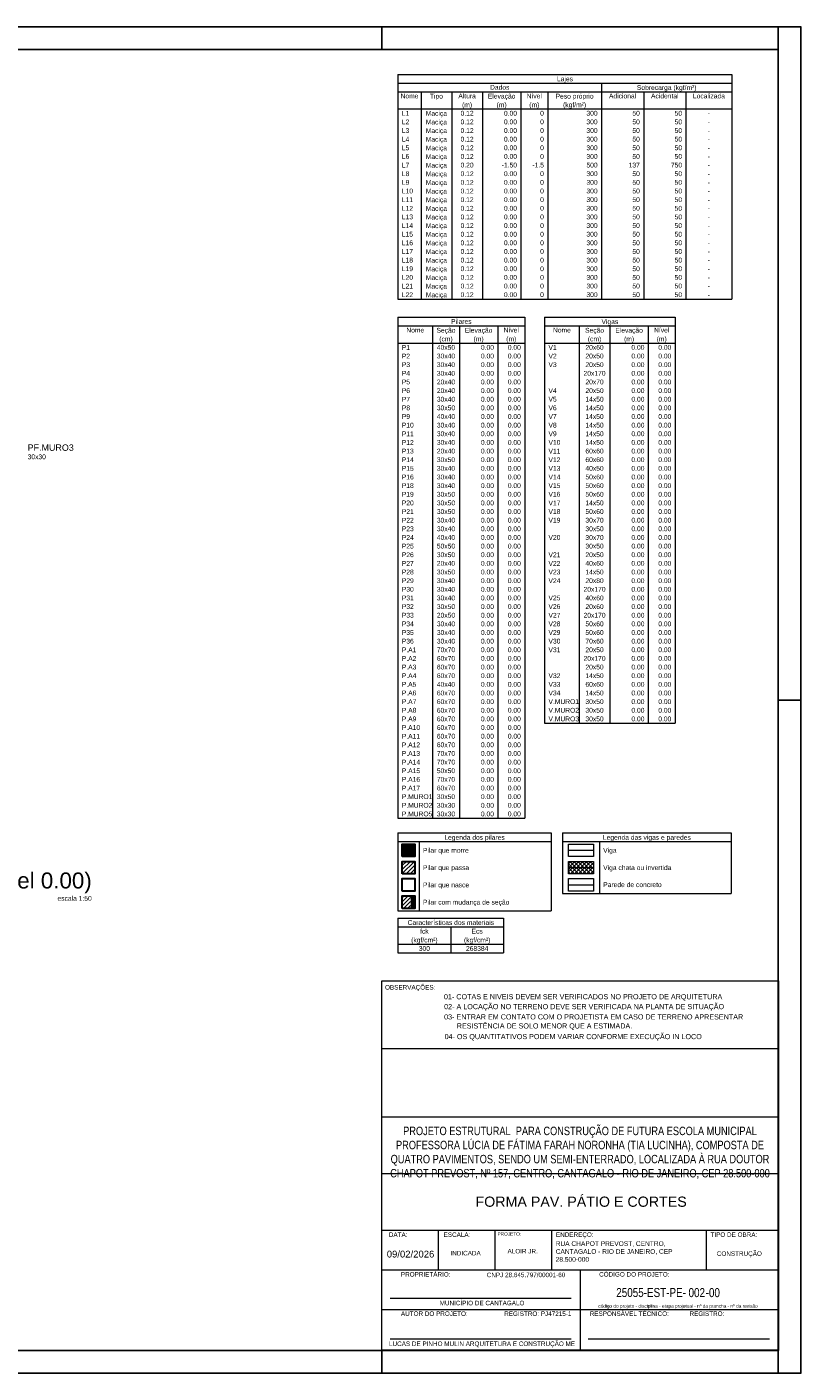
# Model space of a CAD drawing. Header units: millimetres. Extents: x 10 to 1250, y -62 to 528.
# Tile 95 of 193: x 126 to 160, y 69 to 128. Entities that reach past the tile are written whole.
import ezdxf

# ---------------------------------------------------------------- set-up
doc = ezdxf.new("R2010")
doc.units = ezdxf.units.MM
doc.header["$LTSCALE"] = 0.05
for name, color, linetype, lineweight in [('FO-Eixos', 5, 'Continuous', 5), ('FO-Hachura pilar que morre', 106, 'Continuous', 5), ('FO-Hachura pilar que passa', 19, 'Continuous', 5), ('FO-Hachura viga chata ou invertida', 33, 'Continuous', 5), ('FO-Pilares', 4, 'Continuous', 30), ('FO-Textos das vigas', 7, 'Continuous', 5), ('FO-Textos dos pilares', 7, 'Continuous', 5), ('FO-Títulos', 7, 'Continuous', 5), ('FO-Vigas', 7, 'Continuous', 5), ('G-ANNO-TEXT', 231, 'Continuous', 9), ('G-ANNO-TTLB', 6, 'Continuous', 30), ('LC-Textos', 3, 'Continuous', 20)]:
    doc.layers.add(name, color=color, linetype=linetype, lineweight=lineweight)
doc.layers.add('FOLHA_PADRÃO', color=7, linetype='Continuous')
doc.layers.add('G-ANNO-NPLT', color=1, linetype='Continuous')
doc.styles.add('Arial', font='arial.ttf')
doc.styles.add('Arial_1', font='arial.ttf', dxfattribs={"height": 0.238125})
doc.styles.add('Arial_2', font='arial.ttf', dxfattribs={"height": 0.25})
doc.styles.add('Arial_3', font='arial.ttf', dxfattribs={"height": 0.1})
doc.styles.add('Arial_4', font='arial.ttf', dxfattribs={"width": 0.78, "height": 0.0002})
doc.styles.add('Arial_5', font='arial.ttf', dxfattribs={"height": 0.000175})
pattern_1 = [(45, (32.14255, 154.64383), (-0.08838835, 0.08838835), [])]

# ---------------------------------------------------------------- blocks, each defined once
blk = doc.blocks.new('A$Cdb4c231e')
at = {"layer": 'G-ANNO-TTLB'}
for p, q in [((17.5, 16.538), (17.5, 0.236)), ((17.5, 0.236), (0, 0.236))]:
    blk.add_line(p, q, dxfattribs=at)
at = {"layer": 'LC-Textos'}
for p, q in [((0, 0.236), (0, 16.538)), ((0, 16.538), (17.5, 16.538)), ((17.5, 13.538), (0, 13.538)), ((17.5, 13.538), (0, 13.538)), ((17.5, 10.534), (0, 10.534)), ((0, 0.236), (0, 8.874)), ((17.5, 8.034), (0, 8.034)), ((17.5, 5.534), (0, 5.534)), ((2.5, 3.784), (2.5, 5.534)), ((5, 3.784), (5, 5.534)), ((7.5, 3.784), (7.5, 5.534)), ((14.321, 5.534), (14.321, 3.784)), ((17.5, 3.784), (0, 3.784)), ((8.75, 3.784), (8.75, 0.236)), ((8.365, 2.534), (0.365, 2.534)), ((17.5, 2.034), (0, 2.034)), ((8.365, 0.736), (0.365, 0.736)), ((17.115, 0.736), (9.115, 0.736))]:
    blk.add_line(p, q, dxfattribs=at)
at = {"layer": 'G-ANNO-NPLT', "lineweight": 30, "attachment_point": 1}
for s, insert, char_height, width, style in [('\\pxqc;{\\H1.33333x;PROJETO ESTRUTURAL  PARA CONSTRUÇÃO DE FUTURA ESCOLA MUNICIPAL PROFESSORA LÚCIA DE FÁTIMA FARAH NORONHA (TIA LUCINHA), COMPOSTA DE QUATRO PAVIMENTOS, SENDO UM SEMI-ENTERRADO, LOCALIZADA À RUA DOUTOR CHAPOT PREVOST, Nº 157, CENTRO, CANTAGALO - RIO DE JANEIRO, CEP 28.500-000}', (0, 10.109), 0.279846, 17.5, 'Arial_4'), ('{\\H0.83333x;RUA CHAPOT PREVOST, CENTRO,\\PCANTAGALO - RIO DE JANEIRO, CEP\\P28.500-000}', (7.676, 5.053), 0.25, 6.64551, 'Arial_1'), ('09/02/2026', (0.221, 4.636), 0.3, 2.59747, 'Arial_2'), ('INDICADA', (3.032, 4.629), 0.2, 1.05823, 'Arial'), ('ALOIR JR.', (5.551, 4.716), 0.2, 2.49746, 'Arial'), ('CONSTRUÇÃO', (14.79, 4.609), 0.2, 1.36287, 'Arial'), ('25055-EST-PE-', (10.35, 2.991), 0.4, 4.11266, 'Arial_4'), ('-00', (14.296, 2.987), 0.4, 0.94519, 'Arial_4'), ('\\pxqc;MUNICÍPIO DE CANTAGALO', (0, 2.428), 0.2, 8.85342, 'Arial'), ('\\pxqc;LUCAS DE PINHO MULIN ARQUITETURA E CONSTRUÇÃO ME', (0, 0.63), 0.2, 8.85342, 'Arial')]:
    blk.add_mtext(s, dxfattribs=dict(at, insert=insert, char_height=char_height, width=width, style=style))
at = {"layer": 'G-ANNO-TEXT', "color": 7, "attachment_point": 1}
for s, insert, char_height, width, style in [('OBSERVAÇÕES:', (0.145, 16.358), 0.2, 2.74979, 'Arial'), ('DATA:', (0.313, 5.445), 0.2, 1.01814, 'Arial'), ('ESCALA:', (2.731, 5.445), 0.2, 1.46709, 'Arial'), ('PROJETO:', (5.106, 5.451), 0.15, 1.27468, 'Arial_5'), ('ENDEREÇO:', (7.688, 5.445), 0.2, 2.05232, 'Arial'), ('TIPO DE OBRA:', (14.509, 5.445), 0.2, 2.54937, 'Arial'), ('PROPRIETÁRIO:', (0.845, 3.694), 0.2, 2.70169, 'Arial'), ('CNPJ 28.645.797/00001-60', (4.635, 3.668), 0.2, 3.72505, 'Arial'), ('CÓDIGO DO PROJETO:', (9.595, 3.694), 0.2, 3.81603, 'Arial'), ('AUTOR DO PROJETO:       ', (0.845, 1.958), 0.2, 7.90456, 'Arial'), ('REGISTRO: PJ47215-1       ', (5.406, 1.958), 0.2, 7.90456, 'Arial'), ('RESPONSÁVEL TÉCNICO:      ', (9.179, 1.958), 0.2, 9.26657, 'Arial'), ('código do projeto - disciplina - etapa projetual - nº da prancha - nº da revisão    ', (9.556, 2.268), 0.1483, 7.26198, 'Arial'), ('REGISTRO:    ', (13.583, 1.958), 0.2, 9.26657, 'Arial')]:
    blk.add_mtext(s, dxfattribs=dict(at, insert=insert, char_height=char_height, width=width, style=style))
blk = doc.blocks.new('A1EST. 1500')
at = {"layer": 'FOLHA_PADRÃO', "color": 1, "linetype": 'Continuous'}
for p, q in [((150.008, 59.4), (0, 59.4)), ((131.5, 59.4), (131.5, 58.4)), ((149, 59.4), (149, 58.4)), ((150, 59.4), (150, 0)), ((149, 29.7), (150, 29.7)), ((131.5, 0), (131.5, 1)), ((131.5, 0), (131.5, 1)), ((149, 0), (149, 1)), ((0, 0), (150.008, 0))]:
    blk.add_line(p, q, dxfattribs=at)
at = {"layer": 'FOLHA_PADRÃO', "color": 6, "linetype": 'Continuous'}
blk.add_lwpolyline([(149, 58.4), (149, 1), (1, 1), (1, 58.4), (149, 58.4)], dxfattribs=at)

msp = doc.modelspace()

# ---------------------------------------------------------------- hatches: boundary and pattern name
at = {"layer": 'FO-Hachura pilar que morre', "linetype": 'Continuous'}
for points in [[(142.7245, 91.3246), (142.7245, 91.8753), (143.2751, 91.8753), (143.2751, 91.3246), (142.7245, 91.3246)], [(143.0907, 89.0371), (143.0907, 89.5878), (143.2751, 89.5878), (143.2751, 89.0371), (143.0907, 89.0371)]]:
    msp.add_hatch(color=256, dxfattribs=at).paths.add_polyline_path(points)
at = {"layer": 'FO-Hachura pilar que passa', "linetype": 'Continuous'}
h = msp.add_hatch(dxfattribs=at)
h.set_pattern_fill('ANSI31', color=256, style=0)
h.set_pattern_definition(pattern_1)
h.paths.add_polyline_path([(142.7245, 90.5621), (142.7245, 91.1128), (143.2751, 91.1128), (143.2751, 90.5621), (142.7245, 90.5621)])
h = msp.add_hatch(dxfattribs=at)
h.set_pattern_fill('ANSI31', color=256, style=0)
h.set_pattern_definition(pattern_1)
h.paths.add_polyline_path([(142.7245, 89.0371), (142.7245, 89.5878), (143.0907, 89.5878), (143.0907, 89.0371), (142.7245, 89.0371)])
at = {"layer": 'FO-Hachura viga chata ou invertida', "linetype": 'Continuous'}
h = msp.add_hatch(dxfattribs=at)
h.set_pattern_fill('ANSI37', color=256, style=0)
h.set_pattern_definition([(45, (32.14255, 154.64383), (-0.08838835, 0.08838835), []), (135, (32.14255, 154.64383), (-0.08838835, -0.08838835), [])])
h.paths.add_polyline_path([(150.055, 90.5621), (150.055, 91.1128), (151.1564, 91.1128), (151.1564, 90.5621), (150.055, 90.5621)])

# ---------------------------------------------------------------- linework, layer by layer
at = {"layer": 'FO-Eixos'}
for p, q in [((150.055, 91.5999), (151.1564, 91.5999)), ((150.055, 90.8374), (151.1564, 90.8374)), ((150.055, 90.075), (151.1564, 90.075))]:
    msp.add_line(p, q, dxfattribs=at)
at = {"layer": 'FO-Pilares'}
for points in [[(142.7245, 91.3246), (142.7245, 91.8753), (143.2751, 91.8753), (143.2751, 91.3246), (142.7245, 91.3246)], [(142.7245, 90.5621), (142.7245, 91.1128), (143.2751, 91.1128), (143.2751, 90.5621), (142.7245, 90.5621)], [(142.7245, 89.7996), (142.7245, 90.3503), (143.2751, 90.3503), (143.2751, 89.7996), (142.7245, 89.7996)], [(142.7245, 89.0371), (142.7245, 89.5878), (143.2751, 89.5878), (143.2751, 89.0371), (142.7245, 89.0371)]]:
    msp.add_lwpolyline(points, close=True, dxfattribs=at)
at = {"layer": 'FO-Textos das vigas'}
for p, q in [((142.5338, 125.8361), (157.2751, 125.8361)), ((142.5338, 125.8361), (142.5338, 125.4549)), ((142.5338, 125.4549), (157.2751, 125.4549)), ((142.5338, 125.4549), (157.2751, 125.4549)), ((142.5338, 125.4549), (142.5338, 115.9239)), ((151.5142, 125.4549), (151.5142, 125.0737)), ((157.2751, 125.8361), (157.2751, 125.4549)), ((157.2751, 125.4549), (157.2751, 115.9239)), ((142.5338, 125.0737), (157.2751, 125.0737)), ((143.5505, 125.0737), (143.5505, 115.9239)), ((144.906, 125.0737), (144.906, 115.9239)), ((146.2615, 125.0737), (146.2615, 115.9239)), ((147.9559, 125.0737), (147.9559, 115.9239)), ((149.142, 125.0737), (149.142, 115.9239)), ((151.5142, 125.0737), (151.5142, 115.9239)), ((153.378, 125.0737), (153.378, 115.9239)), ((155.2418, 125.0737), (155.2418, 115.9239)), ((142.5338, 124.3112), (157.2751, 124.3112)), ((142.5338, 115.9239), (157.2751, 115.9239)), ((149.0065, 115.1232), (154.7675, 115.1232)), ((149.0065, 115.1232), (149.0065, 97.205)), ((149.0065, 114.742), (154.7675, 114.742)), ((150.5315, 114.742), (150.5315, 97.205)), ((151.887, 114.742), (151.887, 97.205)), ((153.5814, 114.742), (153.5814, 97.205)), ((154.7675, 115.1232), (154.7675, 97.205)), ((149.0065, 113.9795), (154.7675, 113.9795)), ((149.0065, 97.205), (154.7675, 97.205)), ((142.5338, 92.3657), (149.2903, 92.3657)), ((142.5338, 92.3657), (142.5338, 88.9345)), ((149.2903, 92.3657), (149.2903, 88.9345)), ((149.7903, 92.3657), (157.2456, 92.3657)), ((149.7903, 92.3657), (149.7903, 89.697)), ((157.2456, 92.3657), (157.2456, 89.697)), ((142.5338, 91.9844), (149.2903, 91.9844)), ((143.4658, 91.9844), (143.4658, 88.9345)), ((149.7903, 91.9844), (157.2456, 91.9844)), ((151.4211, 91.9844), (151.4211, 89.697)), ((149.7903, 89.697), (157.2456, 89.697)), ((142.5338, 88.9345), (149.2903, 88.9345)), ((142.5338, 88.5996), (147.1934, 88.5996)), ((142.5338, 88.5996), (142.5338, 88.2184)), ((147.1934, 88.5996), (147.1934, 88.2184)), ((142.5338, 88.2184), (147.1934, 88.2184)), ((142.5338, 88.2184), (142.5338, 87.0746)), ((144.8636, 88.2184), (144.8636, 87.0746)), ((147.1934, 88.2184), (147.1934, 87.0746)), ((142.5338, 87.4559), (147.1934, 87.4559)), ((142.5338, 87.0746), (147.1934, 87.0746))]:
    msp.add_line(p, q, dxfattribs=at)
at = {"layer": 'FO-Textos dos pilares'}
for p, q in [((142.5338, 115.1232), (148.1254, 115.1232)), ((142.5338, 115.1232), (142.5338, 93.0113)), ((142.5338, 114.742), (148.1254, 114.742)), ((144.0588, 114.742), (144.0588, 93.0113)), ((145.2449, 114.742), (145.2449, 93.0113)), ((146.9393, 114.742), (146.9393, 93.0113)), ((148.1254, 115.1232), (148.1254, 93.0113)), ((142.5338, 113.9795), (148.1254, 113.9795)), ((142.5338, 93.0113), (148.1254, 93.0113))]:
    msp.add_line(p, q, dxfattribs=at)
at = {"layer": 'FO-Vigas'}
for points in [[(150.055, 91.3246), (150.055, 91.8753), (151.1564, 91.8753), (151.1564, 91.3246), (150.055, 91.3246)], [(150.055, 90.5621), (150.055, 91.1128), (151.1564, 91.1128), (151.1564, 90.5621), (150.055, 90.5621)], [(150.055, 89.7996), (150.055, 90.3503), (151.1564, 90.3503), (151.1564, 89.7996), (150.055, 89.7996)]]:
    msp.add_lwpolyline(points, close=True, dxfattribs=at)

# ---------------------------------------------------------------- block references
for name, p in [('A1EST. 1500', (10.3174, 68.5322)), ('A$Cdb4c231e', (141.8174, 69.2959))]:
    msp.add_blockref(name, p)

# ---------------------------------------------------------------- texts
at = {"layer": 'FO-Textos das vigas', "linetype": 'Continuous', "char_height": 0.2118, "line_spacing_factor": 0.798, "style": 'Arial'}
for s, insert, attachment_point in [('Dados', (147.024, 125.1584), 8), ('Lajes', (149.9045, 125.4702), 8), ('Sobrecarga (kgf/m²)', (154.3945, 125.0882), 8), ('Nome', (143.0422, 124.7771), 8), ('Tipo', (144.2285, 124.7072), 8), ('Altura', (145.5838, 124.7771), 8), ('Elevação', (147.1085, 124.7072), 8), ('Nível', (148.549, 124.7771), 8), ('Peso próprio', (150.3285, 124.7072), 8), ('Adicional', (152.4461, 124.7771), 8), ('Acidental', (154.3099, 124.7771), 8), ('Localizada', (156.2585, 124.7771), 8), ('L1', (142.7033, 124.0147), 7), ('Maciça', (144.2285, 123.9452), 8), ('0.12', (145.5838, 124.0147), 8), ('(m)', (145.5835, 124.3262), 8), ('(m)', (147.1085, 124.3262), 8), ('0.00', (147.7865, 124.0147), 9), ('(m)', (148.5485, 124.3262), 8), ('0', (148.9726, 124.0147), 9), ('(kgf/m²)', (150.3285, 124.3262), 8), ('300', (151.3447, 124.0147), 9), ('50', (153.2086, 124.0147), 9), ('50', (155.0724, 124.0147), 9), ('-', (156.2585, 124.0147), 8), ('L2', (142.7033, 123.6334), 7), ('Maciça', (144.2285, 123.5632), 8), ('0.12', (145.5838, 123.6334), 8), ('0.00', (147.7865, 123.6334), 9), ('0', (148.9726, 123.6334), 9), ('300', (151.3447, 123.6334), 9), ('50', (153.2086, 123.6334), 9), ('50', (155.0724, 123.6334), 9), ('-', (156.2585, 123.6334), 8), ('L3', (142.7033, 123.2522), 7), ('L4', (142.7033, 122.8709), 7), ('Maciça', (144.2285, 123.1822), 8), ('Maciça', (144.2285, 122.8012), 8), ('0.12', (145.5838, 123.2522), 8), ('0.12', (145.5838, 122.8709), 8), ('0.00', (147.7865, 123.2522), 9), ('0.00', (147.7865, 122.8709), 9), ('0', (148.9726, 123.2522), 9), ('0', (148.9726, 122.8709), 9), ('300', (151.3447, 123.2522), 9), ('300', (151.3447, 122.8709), 9), ('50', (153.2086, 123.2522), 9), ('50', (153.2086, 122.8709), 9), ('50', (155.0724, 123.2522), 9), ('50', (155.0724, 122.8709), 9), ('-', (156.2585, 123.2522), 8), ('-', (156.2585, 122.8709), 8), ('L5', (142.7033, 122.4897), 7), ('L6', (142.7033, 122.1085), 7), ('Maciça', (144.2285, 122.4202), 8), ('0.12', (145.5838, 122.4897), 8), ('0.12', (145.5838, 122.1085), 8), ('0.00', (147.7865, 122.4897), 9), ('0.00', (147.7865, 122.1085), 9), ('0', (148.9726, 122.4897), 9), ('0', (148.9726, 122.1085), 9), ('300', (151.3447, 122.4897), 9), ('300', (151.3447, 122.1085), 9), ('50', (153.2086, 122.4897), 9), ('50', (153.2086, 122.1085), 9), ('50', (155.0724, 122.4897), 9), ('50', (155.0724, 122.1085), 9), ('-', (156.2585, 122.4897), 8), ('L7', (142.7033, 121.7272), 7), ('Maciça', (144.2285, 122.0382), 8), ('Maciça', (144.2285, 121.6572), 8), ('0.20', (145.5838, 121.7272), 8), ('-1.50', (147.7865, 121.7272), 9), ('-1.5', (148.9726, 121.7272), 9), ('500', (151.3447, 121.7272), 9), ('137', (153.2086, 121.7272), 9), ('750', (155.0724, 121.7272), 9), ('-', (156.2585, 122.1085), 8), ('-', (156.2585, 121.7272), 8), ('L8', (142.7033, 121.346), 7), ('L9', (142.7033, 120.9647), 7), ('Maciça', (144.2285, 121.2762), 8), ('Maciça', (144.2285, 120.8952), 8), ('0.12', (145.5838, 121.346), 8), ('0.12', (145.5838, 120.9647), 8), ('0.00', (147.7865, 121.346), 9), ('0.00', (147.7865, 120.9647), 9), ('0', (148.9726, 121.346), 9), ('0', (148.9726, 120.9647), 9), ('300', (151.3447, 121.346), 9), ('300', (151.3447, 120.9647), 9), ('50', (153.2086, 121.346), 9), ('50', (153.2086, 120.9647), 9), ('50', (155.0724, 121.346), 9), ('50', (155.0724, 120.9647), 9), ('-', (156.2585, 121.346), 8), ('L10', (142.7033, 120.5835), 7), ('Maciça', (144.2285, 120.5132), 8), ('0.12', (145.5838, 120.5835), 8), ('0.00', (147.7865, 120.5835), 9), ('0', (148.9726, 120.5835), 9), ('300', (151.3447, 120.5835), 9), ('50', (153.2086, 120.5835), 9), ('50', (155.0724, 120.5835), 9), ('-', (156.2585, 120.9647), 8), ('-', (156.2585, 120.5835), 8), ('L11', (142.7033, 120.2023), 7), ('L12', (142.7033, 119.821), 7), ('Maciça', (144.2285, 120.1322), 8), ('Maciça', (144.2285, 119.7512), 8), ('0.12', (145.5838, 120.2023), 8), ('0.12', (145.5838, 119.821), 8), ('0.00', (147.7865, 120.2023), 9), ('0.00', (147.7865, 119.821), 9), ('0', (148.9726, 120.2023), 9), ('0', (148.9726, 119.821), 9), ('300', (151.3447, 120.2023), 9), ('300', (151.3447, 119.821), 9), ('50', (153.2086, 120.2023), 9), ('50', (153.2086, 119.821), 9), ('50', (155.0724, 120.2023), 9), ('50', (155.0724, 119.821), 9), ('-', (156.2585, 120.2023), 8), ('L13', (142.7033, 119.4398), 7), ('Maciça', (144.2285, 119.3702), 8), ('0.12', (145.5838, 119.4398), 8), ('0.00', (147.7865, 119.4398), 9), ('0', (148.9726, 119.4398), 9), ('300', (151.3447, 119.4398), 9), ('50', (153.2086, 119.4398), 9), ('50', (155.0724, 119.4398), 9), ('-', (156.2585, 119.821), 8), ('-', (156.2585, 119.4398), 8), ('L14', (142.7033, 119.0585), 7), ('L15', (142.7033, 118.6773), 7), ('Maciça', (144.2285, 118.9882), 8), ('Maciça', (144.2285, 118.6072), 8), ('0.12', (145.5838, 119.0585), 8), ('0.12', (145.5838, 118.6773), 8), ('0.00', (147.7865, 119.0585), 9), ('0.00', (147.7865, 118.6773), 9), ('0', (148.9726, 119.0585), 9), ('0', (148.9726, 118.6773), 9), ('300', (151.3447, 119.0585), 9), ('300', (151.3447, 118.6773), 9), ('50', (153.2086, 119.0585), 9), ('50', (153.2086, 118.6773), 9), ('50', (155.0724, 119.0585), 9), ('50', (155.0724, 118.6773), 9), ('-', (156.2585, 119.0585), 8), ('-', (156.2585, 118.6773), 8), ('L16', (142.7033, 118.2961), 7), ('Maciça', (144.2285, 118.2262), 8), ('0.12', (145.5838, 118.2961), 8), ('0.00', (147.7865, 118.2961), 9), ('0', (148.9726, 118.2961), 9), ('300', (151.3447, 118.2961), 9), ('50', (153.2086, 118.2961), 9), ('50', (155.0724, 118.2961), 9), ('-', (156.2585, 118.2961), 8), ('L17', (142.7033, 117.9148), 7), ('L18', (142.7033, 117.5336), 7), ('Maciça', (144.2285, 117.8452), 8), ('Maciça', (144.2285, 117.4632), 8), ('0.12', (145.5838, 117.9148), 8), ('0.12', (145.5838, 117.5336), 8), ('0.00', (147.7865, 117.9148), 9), ('0.00', (147.7865, 117.5336), 9), ('0', (148.9726, 117.9148), 9), ('0', (148.9726, 117.5336), 9), ('300', (151.3447, 117.9148), 9), ('300', (151.3447, 117.5336), 9), ('50', (153.2086, 117.9148), 9), ('50', (153.2086, 117.5336), 9), ('50', (155.0724, 117.9148), 9), ('50', (155.0724, 117.5336), 9), ('-', (156.2585, 117.9148), 8), ('-', (156.2585, 117.5336), 8), ('L19', (142.7033, 117.1523), 7), ('L20', (142.7033, 116.7711), 7), ('Maciça', (144.2285, 117.0822), 8), ('0.12', (145.5838, 117.1523), 8), ('0.12', (145.5838, 116.7711), 8), ('0.00', (147.7865, 117.1523), 9), ('0.00', (147.7865, 116.7711), 9), ('0', (148.9726, 117.1523), 9), ('0', (148.9726, 116.7711), 9), ('300', (151.3447, 117.1523), 9), ('300', (151.3447, 116.7711), 9), ('50', (153.2086, 117.1523), 9), ('50', (153.2086, 116.7711), 9), ('50', (155.0724, 117.1523), 9), ('50', (155.0724, 116.7711), 9), ('-', (156.2585, 117.1523), 8), ('L21', (142.7033, 116.3899), 7), ('Maciça', (144.2285, 116.7012), 8), ('Maciça', (144.2285, 116.3202), 8), ('0.12', (145.5838, 116.3899), 8), ('0.00', (147.7865, 116.3899), 9), ('0', (148.9726, 116.3899), 9), ('300', (151.3447, 116.3899), 9), ('50', (153.2086, 116.3899), 9), ('50', (155.0724, 116.3899), 9), ('-', (156.2585, 116.7711), 8), ('-', (156.2585, 116.3899), 8), ('L22', (142.7033, 116.0086), 7), ('Maciça', (144.2285, 115.9392), 8), ('0.12', (145.5838, 116.0086), 8), ('0.00', (147.7865, 116.0086), 9), ('0', (148.9726, 116.0086), 9), ('300', (151.3447, 116.0086), 9), ('50', (153.2086, 116.0086), 9), ('50', (155.0724, 116.0086), 9), ('-', (156.2585, 116.0086), 8), ('Nome', (149.769, 114.4455), 8), ('Seção', (151.2093, 114.376), 8), ('Vigas', (151.8873, 114.757), 8), ('Elevação', (152.7343, 114.376), 8), ('Nível', (154.1745, 114.4455), 8), ('(cm)', (151.2093, 113.994), 8), ('(m)', (152.7343, 113.994), 8), ('(m)', (154.1743, 113.994), 8), ('V1', (149.176, 113.683), 7), ('V2', (149.176, 113.3018), 7), ('20x60', (151.2093, 113.683), 8), ('20x50', (151.2093, 113.3018), 8), ('0.00', (153.412, 113.683), 9), ('0.00', (153.412, 113.3018), 9), ('0.00', (154.5981, 113.683), 9), ('0.00', (154.5981, 113.3018), 9), ('V3', (149.176, 112.9205), 7), ('20x50', (151.2093, 112.9205), 8), ('0.00', (153.412, 112.9205), 9), ('0.00', (154.5981, 112.9205), 9), ('20x170', (151.2093, 112.5393), 8), ('20x70', (151.2093, 112.158), 8), ('0.00', (153.412, 112.5393), 9), ('0.00', (153.412, 112.158), 9), ('0.00', (154.5981, 112.5393), 9), ('0.00', (154.5981, 112.158), 9), ('V4', (149.176, 111.7768), 7), ('V5', (149.176, 111.3956), 7), ('20x50', (151.2093, 111.7768), 8), ('14x50', (151.2093, 111.3956), 8), ('0.00', (153.412, 111.7768), 9), ('0.00', (153.412, 111.3956), 9), ('0.00', (154.5981, 111.7768), 9), ('0.00', (154.5981, 111.3956), 9), ('V6', (149.176, 111.0143), 7), ('14x50', (151.2093, 111.0143), 8), ('0.00', (153.412, 111.0143), 9), ('0.00', (154.5981, 111.0143), 9), ('V7', (149.176, 110.6331), 7), ('V8', (149.176, 110.2518), 7), ('14x50', (151.2093, 110.6331), 8), ('14x50', (151.2093, 110.2518), 8), ('0.00', (153.412, 110.6331), 9), ('0.00', (153.412, 110.2518), 9), ('0.00', (154.5981, 110.6331), 9), ('0.00', (154.5981, 110.2518), 9), ('V9', (149.176, 109.8706), 7), ('14x50', (151.2093, 109.8706), 8), ('0.00', (153.412, 109.8706), 9), ('0.00', (154.5981, 109.8706), 9), ('V10', (149.176, 109.4894), 7), ('V11', (149.176, 109.1081), 7), ('60x60', (151.2093, 109.1081), 8), ('14x50', (151.2093, 109.4894), 8), ('0.00', (153.412, 109.4894), 9), ('0.00', (153.412, 109.1081), 9), ('0.00', (154.5981, 109.4894), 9), ('0.00', (154.5981, 109.1081), 9), ('V12', (149.176, 108.7269), 7), ('60x60', (151.2093, 108.7269), 8), ('0.00', (153.412, 108.7269), 9), ('0.00', (154.5981, 108.7269), 9), ('V13', (149.176, 108.3456), 7), ('V14', (149.176, 107.9644), 7), ('40x50', (151.2093, 108.3456), 8), ('50x60', (151.2093, 107.9644), 8), ('0.00', (153.412, 108.3456), 9), ('0.00', (153.412, 107.9644), 9), ('0.00', (154.5981, 108.3456), 9), ('0.00', (154.5981, 107.9644), 9), ('V15', (149.176, 107.5832), 7), ('50x60', (151.2093, 107.5832), 8), ('0.00', (153.412, 107.5832), 9), ('0.00', (154.5981, 107.5832), 9), ('V16', (149.176, 107.2019), 7), ('V17', (149.176, 106.8207), 7), ('50x60', (151.2093, 107.2019), 8), ('14x50', (151.2093, 106.8207), 8), ('0.00', (153.412, 107.2019), 9), ('0.00', (153.412, 106.8207), 9), ('0.00', (154.5981, 107.2019), 9), ('0.00', (154.5981, 106.8207), 9), ('V18', (149.176, 106.4394), 7), ('V19', (149.176, 106.0582), 7), ('50x60', (151.2093, 106.4394), 8), ('30x70', (151.2093, 106.0582), 8), ('0.00', (153.412, 106.4394), 9), ('0.00', (153.412, 106.0582), 9), ('0.00', (154.5981, 106.4394), 9), ('0.00', (154.5981, 106.0582), 9), ('30x50', (151.2093, 105.677), 8), ('0.00', (153.412, 105.677), 9), ('0.00', (154.5981, 105.677), 9), ('V20', (149.176, 105.2957), 7), ('30x70', (151.2093, 105.2957), 8), ('30x50', (151.2093, 104.9145), 8), ('0.00', (153.412, 105.2957), 9), ('0.00', (153.412, 104.9145), 9), ('0.00', (154.5981, 105.2957), 9), ('0.00', (154.5981, 104.9145), 9), ('V21', (149.176, 104.5332), 7), ('20x50', (151.2093, 104.5332), 8), ('0.00', (153.412, 104.5332), 9), ('0.00', (154.5981, 104.5332), 9), ('V22', (149.176, 104.152), 7), ('V23', (149.176, 103.7708), 7), ('40x60', (151.2093, 104.152), 8), ('14x50', (151.2093, 103.7708), 8), ('0.00', (153.412, 104.152), 9), ('0.00', (153.412, 103.7708), 9), ('0.00', (154.5981, 104.152), 9), ('0.00', (154.5981, 103.7708), 9), ('V24', (149.176, 103.3895), 7), ('20x80', (151.2093, 103.3895), 8), ('0.00', (153.412, 103.3895), 9), ('0.00', (154.5981, 103.3895), 9), ('V25', (149.176, 102.627), 7), ('20x170', (151.2093, 103.0083), 8), ('40x60', (151.2093, 102.627), 8), ('0.00', (153.412, 103.0083), 9), ('0.00', (153.412, 102.627), 9), ('0.00', (154.5981, 103.0083), 9), ('0.00', (154.5981, 102.627), 9), ('V26', (149.176, 102.2458), 7), ('20x60', (151.2093, 102.2458), 8), ('0.00', (153.412, 102.2458), 9), ('0.00', (154.5981, 102.2458), 9), ('V27', (149.176, 101.8646), 7), ('V28', (149.176, 101.4833), 7), ('20x170', (151.2093, 101.8646), 8), ('50x60', (151.2093, 101.4833), 8), ('0.00', (153.412, 101.8646), 9), ('0.00', (153.412, 101.4833), 9), ('0.00', (154.5981, 101.8646), 9), ('0.00', (154.5981, 101.4833), 9), ('V29', (149.176, 101.1021), 7), ('V30', (149.176, 100.7208), 7), ('50x60', (151.2093, 101.1021), 8), ('70x60', (151.2093, 100.7208), 8), ('0.00', (153.412, 101.1021), 9), ('0.00', (153.412, 100.7208), 9), ('0.00', (154.5981, 101.1021), 9), ('0.00', (154.5981, 100.7208), 9), ('V31', (149.176, 100.3396), 7), ('20x50', (151.2093, 100.3396), 8), ('0.00', (153.412, 100.3396), 9), ('0.00', (154.5981, 100.3396), 9), ('20x170', (151.2093, 99.9584), 8), ('20x50', (151.2093, 99.5771), 8), ('0.00', (153.412, 99.9584), 9), ('0.00', (153.412, 99.5771), 9), ('0.00', (154.5981, 99.9584), 9), ('0.00', (154.5981, 99.5771), 9), ('V32', (149.176, 99.1959), 7), ('14x50', (151.2093, 99.1959), 8), ('0.00', (153.412, 99.1959), 9), ('0.00', (154.5981, 99.1959), 9), ('V33', (149.176, 98.8146), 7), ('V34', (149.176, 98.4334), 7), ('60x60', (151.2093, 98.8146), 8), ('14x50', (151.2093, 98.4334), 8), ('0.00', (153.412, 98.8146), 9), ('0.00', (153.412, 98.4334), 9), ('0.00', (154.5981, 98.8146), 9), ('0.00', (154.5981, 98.4334), 9), ('V.MURO1', (149.176, 98.0522), 7), ('30x50', (151.2093, 98.0522), 8), ('0.00', (153.412, 98.0522), 9), ('0.00', (154.5981, 98.0522), 9), ('V.MURO2', (149.176, 97.6709), 7), ('V.MURO3', (149.176, 97.2897), 7), ('30x50', (151.2093, 97.6709), 8), ('30x50', (151.2093, 97.2897), 8), ('0.00', (153.412, 97.6709), 9), ('0.00', (153.412, 97.2897), 9), ('0.00', (154.5981, 97.6709), 9), ('0.00', (154.5981, 97.2897), 9), ('Legenda dos pilares', (145.9115, 91.9988), 8), ('Legenda das vigas e paredes', (153.5175, 91.9988), 8), ('Pilar que morre', (143.6355, 91.4278), 7), ('Viga', (151.5905, 91.4278), 7), ('Pilar que passa', (143.6355, 90.6648), 7), ('Viga chata ou invertida', (151.5905, 90.6648), 7), ('Pilar que nasce', (143.6355, 89.9028), 7), ('Parede de concreto', (151.5906, 89.9723), 7), ('Pilar com mudança de seção', (143.6355, 89.1398), 7), ('Características dos materiais', (144.8636, 88.3031), 8), ('fck', (143.6987, 87.9218), 8), ('Ecs', (146.0285, 87.9218), 8), ('(kgf/cm²)', (143.6985, 87.4709), 8), ('300', (143.6987, 87.1594), 8), ('(kgf/cm²)', (146.0285, 87.4709), 8), ('268384', (146.0285, 87.1594), 8)]:
    msp.add_mtext(s, dxfattribs=dict(at, insert=insert, attachment_point=attachment_point))
at = {"layer": 'FO-Textos dos pilares', "linetype": 'Continuous', "char_height": 0.2118, "line_spacing_factor": 0.798, "style": 'Arial'}
for s, insert, attachment_point in [('Nome', (143.2963, 114.4455), 8), ('Seção', (144.6515, 114.3755), 8), ('Pilares', (145.3296, 114.8267), 8), ('Elevação', (146.0925, 114.3755), 8), ('Nível', (147.5323, 114.4455), 8), ('(cm)', (144.6515, 113.9945), 8), ('(m)', (146.0925, 113.9945), 8), ('(m)', (147.5325, 113.9945), 8), ('P1', (142.7033, 113.683), 7), ('P2', (142.7033, 113.3018), 7), ('40x50', (144.6518, 113.683), 8), ('30x40', (144.6518, 113.3018), 8), ('0.00', (146.7698, 113.683), 9), ('0.00', (146.7698, 113.3018), 9), ('0.00', (147.9559, 113.683), 9), ('0.00', (147.9559, 113.3018), 9), ('P3', (142.7033, 112.9205), 7), ('30x40', (144.6518, 112.9205), 8), ('0.00', (146.7698, 112.9205), 9), ('0.00', (147.9559, 112.9205), 9), ('P4', (142.7033, 112.5393), 7), ('P5', (142.7033, 112.158), 7), ('30x40', (144.6518, 112.5393), 8), ('20x40', (144.6518, 112.158), 8), ('0.00', (146.7698, 112.5393), 9), ('0.00', (146.7698, 112.158), 9), ('0.00', (147.9559, 112.5393), 9), ('0.00', (147.9559, 112.158), 9), ('P6', (142.7033, 111.7768), 7), ('P7', (142.7033, 111.3956), 7), ('30x40', (144.6518, 111.3956), 8), ('20x40', (144.6518, 111.7768), 8), ('0.00', (146.7698, 111.7768), 9), ('0.00', (146.7698, 111.3956), 9), ('0.00', (147.9559, 111.7768), 9), ('0.00', (147.9559, 111.3956), 9), ('P8', (142.7033, 111.0143), 7), ('30x50', (144.6518, 111.0143), 8), ('0.00', (146.7698, 111.0143), 9), ('0.00', (147.9559, 111.0143), 9), ('P9', (142.7033, 110.6331), 7), ('P10', (142.7033, 110.2518), 7), ('40x40', (144.6518, 110.6331), 8), ('30x40', (144.6518, 110.2518), 8), ('0.00', (146.7698, 110.6331), 9), ('0.00', (146.7698, 110.2518), 9), ('0.00', (147.9559, 110.6331), 9), ('0.00', (147.9559, 110.2518), 9), ('P11', (142.7033, 109.8706), 7), ('30x40', (144.6518, 109.8706), 8), ('0.00', (146.7698, 109.8706), 9), ('0.00', (147.9559, 109.8706), 9), ('P12', (142.7033, 109.4894), 7), ('P13', (142.7033, 109.1081), 7), ('30x40', (144.6518, 109.4894), 8), ('20x40', (144.6518, 109.1081), 8), ('0.00', (146.7698, 109.4894), 9), ('0.00', (146.7698, 109.1081), 9), ('0.00', (147.9559, 109.4894), 9), ('0.00', (147.9559, 109.1081), 9), ('P14', (142.7033, 108.7269), 7), ('30x50', (144.6518, 108.7269), 8), ('0.00', (146.7698, 108.7269), 9), ('0.00', (147.9559, 108.7269), 9), ('P15', (142.7033, 108.3456), 7), ('P16', (142.7033, 107.9644), 7), ('30x40', (144.6518, 108.3456), 8), ('30x40', (144.6518, 107.9644), 8), ('0.00', (146.7698, 108.3456), 9), ('0.00', (146.7698, 107.9644), 9), ('0.00', (147.9559, 108.3456), 9), ('0.00', (147.9559, 107.9644), 9), ('P18', (142.7033, 107.5832), 7), ('30x40', (144.6518, 107.5832), 8), ('0.00', (146.7698, 107.5832), 9), ('0.00', (147.9559, 107.5832), 9), ('P19', (142.7033, 107.2019), 7), ('P20', (142.7033, 106.8207), 7), ('30x50', (144.6518, 107.2019), 8), ('30x50', (144.6518, 106.8207), 8), ('0.00', (146.7698, 107.2019), 9), ('0.00', (146.7698, 106.8207), 9), ('0.00', (147.9559, 107.2019), 9), ('0.00', (147.9559, 106.8207), 9), ('P21', (142.7033, 106.4394), 7), ('P22', (142.7033, 106.0582), 7), ('30x50', (144.6518, 106.4394), 8), ('30x40', (144.6518, 106.0582), 8), ('0.00', (146.7698, 106.4394), 9), ('0.00', (146.7698, 106.0582), 9), ('0.00', (147.9559, 106.4394), 9), ('0.00', (147.9559, 106.0582), 9), ('P23', (142.7033, 105.677), 7), ('30x40', (144.6518, 105.677), 8), ('0.00', (146.7698, 105.677), 9), ('0.00', (147.9559, 105.677), 9), ('P24', (142.7033, 105.2957), 7), ('P25', (142.7033, 104.9145), 7), ('40x40', (144.6518, 105.2957), 8), ('50x50', (144.6518, 104.9145), 8), ('0.00', (146.7698, 105.2957), 9), ('0.00', (146.7698, 104.9145), 9), ('0.00', (147.9559, 105.2957), 9), ('0.00', (147.9559, 104.9145), 9), ('P26', (142.7033, 104.5332), 7), ('30x50', (144.6518, 104.5332), 8), ('0.00', (146.7698, 104.5332), 9), ('0.00', (147.9559, 104.5332), 9), ('P27', (142.7033, 104.152), 7), ('P28', (142.7033, 103.7708), 7), ('30x50', (144.6518, 103.7708), 8), ('20x40', (144.6518, 104.152), 8), ('0.00', (146.7698, 104.152), 9), ('0.00', (146.7698, 103.7708), 9), ('0.00', (147.9559, 104.152), 9), ('0.00', (147.9559, 103.7708), 9), ('P29', (142.7033, 103.3895), 7), ('30x40', (144.6518, 103.3895), 8), ('0.00', (146.7698, 103.3895), 9), ('0.00', (147.9559, 103.3895), 9), ('P30', (142.7033, 103.0083), 7), ('P31', (142.7033, 102.627), 7), ('30x40', (144.6518, 103.0083), 8), ('30x40', (144.6518, 102.627), 8), ('0.00', (146.7698, 103.0083), 9), ('0.00', (146.7698, 102.627), 9), ('0.00', (147.9559, 103.0083), 9), ('0.00', (147.9559, 102.627), 9), ('P32', (142.7033, 102.2458), 7), ('30x50', (144.6518, 102.2458), 8), ('0.00', (146.7698, 102.2458), 9), ('0.00', (147.9559, 102.2458), 9), ('P33', (142.7033, 101.8646), 7), ('P34', (142.7033, 101.4833), 7), ('30x40', (144.6518, 101.4833), 8), ('20x50', (144.6518, 101.8646), 8), ('0.00', (146.7698, 101.8646), 9), ('0.00', (146.7698, 101.4833), 9), ('0.00', (147.9559, 101.8646), 9), ('0.00', (147.9559, 101.4833), 9), ('P35', (142.7033, 101.1021), 7), ('P36', (142.7033, 100.7208), 7), ('30x40', (144.6518, 101.1021), 8), ('30x40', (144.6518, 100.7208), 8), ('0.00', (146.7698, 101.1021), 9), ('0.00', (146.7698, 100.7208), 9), ('0.00', (147.9559, 101.1021), 9), ('0.00', (147.9559, 100.7208), 9), ('P.A1', (142.7033, 100.3396), 7), ('70x70', (144.6518, 100.3396), 8), ('0.00', (146.7698, 100.3396), 9), ('0.00', (147.9559, 100.3396), 9), ('P.A2', (142.7033, 99.9584), 7), ('P.A3', (142.7033, 99.5771), 7), ('60x70', (144.6518, 99.9584), 8), ('60x70', (144.6518, 99.5771), 8), ('0.00', (146.7698, 99.9584), 9), ('0.00', (146.7698, 99.5771), 9), ('0.00', (147.9559, 99.9584), 9), ('0.00', (147.9559, 99.5771), 9), ('P.A4', (142.7033, 99.1959), 7), ('60x70', (144.6518, 99.1959), 8), ('0.00', (146.7698, 99.1959), 9), ('0.00', (147.9559, 99.1959), 9), ('P.A5', (142.7033, 98.8146), 7), ('P.A6', (142.7033, 98.4334), 7), ('40x40', (144.6518, 98.8146), 8), ('60x70', (144.6518, 98.4334), 8), ('0.00', (146.7698, 98.8146), 9), ('0.00', (146.7698, 98.4334), 9), ('0.00', (147.9559, 98.8146), 9), ('0.00', (147.9559, 98.4334), 9), ('P.A7', (142.7033, 98.0522), 7), ('60x70', (144.6518, 98.0522), 8), ('0.00', (146.7698, 98.0522), 9), ('0.00', (147.9559, 98.0522), 9), ('P.A8', (142.7033, 97.6709), 7), ('P.A9', (142.7033, 97.2897), 7), ('60x70', (144.6518, 97.6709), 8), ('60x70', (144.6518, 97.2897), 8), ('0.00', (146.7698, 97.6709), 9), ('0.00', (146.7698, 97.2897), 9), ('0.00', (147.9559, 97.6709), 9), ('0.00', (147.9559, 97.2897), 9), ('P.A10', (142.7033, 96.9084), 7), ('60x70', (144.6518, 96.9084), 8), ('0.00', (146.7698, 96.9084), 9), ('0.00', (147.9559, 96.9084), 9), ('P.A11', (142.7033, 96.5272), 7), ('P.A12', (142.7033, 96.146), 7), ('60x70', (144.6518, 96.5272), 8), ('60x70', (144.6518, 96.146), 8), ('0.00', (146.7698, 96.5272), 9), ('0.00', (146.7698, 96.146), 9), ('0.00', (147.9559, 96.5272), 9), ('0.00', (147.9559, 96.146), 9), ('P.A13', (142.7033, 95.7647), 7), ('P.A14', (142.7033, 95.3835), 7), ('70x70', (144.6518, 95.7647), 8), ('70x70', (144.6518, 95.3835), 8), ('0.00', (146.7698, 95.7647), 9), ('0.00', (146.7698, 95.3835), 9), ('0.00', (147.9559, 95.7647), 9), ('0.00', (147.9559, 95.3835), 9), ('P.A15', (142.7033, 95.0022), 7), ('50x50', (144.6518, 95.0022), 8), ('0.00', (146.7698, 95.0022), 9), ('0.00', (147.9559, 95.0022), 9), ('P.A16', (142.7033, 94.621), 7), ('P.A17', (142.7033, 94.2398), 7), ('70x70', (144.6518, 94.621), 8), ('60x70', (144.6518, 94.2398), 8), ('0.00', (146.7698, 94.621), 9), ('0.00', (146.7698, 94.2398), 9), ('0.00', (147.9559, 94.621), 9), ('0.00', (147.9559, 94.2398), 9), ('P.MURO1', (142.7033, 93.8585), 7), ('30x50', (144.6518, 93.8585), 8), ('0.00', (146.7698, 93.8585), 9), ('0.00', (147.9559, 93.8585), 9), ('P.MURO2', (142.7033, 93.4773), 7), ('P.MURO5', (142.7033, 93.096), 7), ('30x30', (144.6518, 93.4773), 8), ('30x30', (144.6518, 93.096), 8), ('0.00', (146.7698, 93.4773), 9), ('0.00', (146.7698, 93.096), 9), ('0.00', (147.9559, 93.4773), 9), ('0.00', (147.9559, 93.096), 9)]:
    msp.add_mtext(s, dxfattribs=dict(at, insert=insert, attachment_point=attachment_point))
at = {"layer": 'FO-Textos dos pilares', "attachment_point": 7, "line_spacing_factor": 0.798, "style": 'Arial'}
for s, insert, char_height, width in [('PF.MURO3', (126.1858, 109.224), 0.2824, 4.144791), ('30x30', (126.1858, 108.8533), 0.2118, 1.602961)]:
    msp.add_mtext(s, dxfattribs=dict(at, insert=insert, char_height=char_height, width=width))
at = {"layer": 'FO-Títulos', "linetype": 'Continuous', "insert": (129.0172, 89.7019), "char_height": 0.706, "width": 36.25917, "attachment_point": 9, "line_spacing_factor": 0.798, "style": 'Arial'}
msp.add_mtext('Forma do pavimento PÁTIO (Nível 0.00)', dxfattribs=at)
at = {"layer": 'FO-Títulos', "linetype": 'Continuous', "insert": (129.0174, 89.3699), "char_height": 0.2118, "attachment_point": 9, "line_spacing_factor": 0.798, "style": 'Arial'}
msp.add_mtext('escala 1:50', dxfattribs=at)
at = {"layer": 'FOLHA_PADRÃO', "color": 3, "style": 'Arial'}
for s, p in [('01- COTAS E NIVEIS DEVEM SER VERIFICADOS NO PROJETO DE ARQUITETURA', (144.5621, 85.0263)), ('03- ENTRAR EM CONTATO COM O PROJETISTA EM CASO DE TERRENO APRESENTAR ', (144.5688, 84.137)), ('02- A LOCAÇÃO NO TERRENO DEVE SER VERIFICADA NA PLANTA DE SITUAÇÃO', (144.5705, 84.5895)), ('RESISTÊNCIA DE SOLO MENOR QUE A ESTIMADA.', (145.1269, 83.7376)), ('04- OS QUANTITATIVOS PODEM VARIAR CONFORME EXECUÇÃO IN LOCO', (144.5898, 83.2672))]:
    msp.add_text(s, height=0.2268, dxfattribs=at).set_placement(p)
at = {"layer": 'G-ANNO-NPLT', "lineweight": 30, "attachment_point": 1}
for s, insert, char_height, width, style in [('FORMA PAV. PÁTIO E CORTES', (145.9539, 76.3202), 0.45, 17.5, 'Arial_3'), ('002', (155.3578, 72.283), 0.4, 0.94519, 'Arial_4')]:
    msp.add_mtext(s, dxfattribs=dict(at, insert=insert, char_height=char_height, width=width, style=style))

doc.saveas('drawing.dxf')
